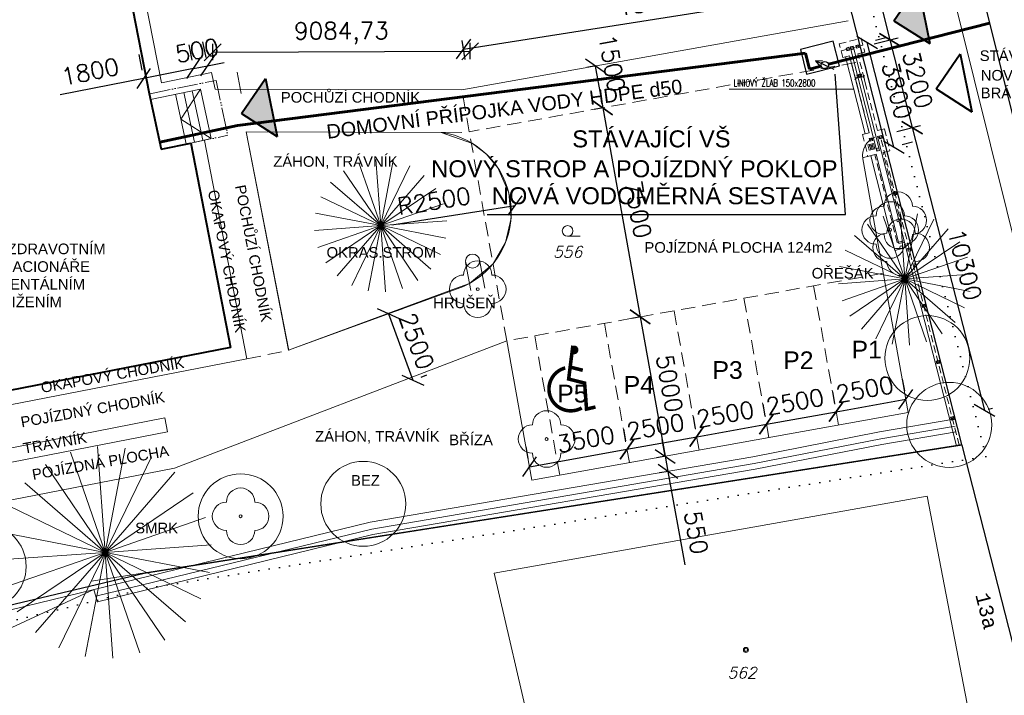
# Model space of a CAD drawing. Header units: inches. Extents: x -99818 to 8314, y 497944 to 809613.
# Tile 3 of 5: x -68456 to -33702, y 770124 to 793987. Entities that reach past the tile are written whole.
import ezdxf
from ezdxf.enums import TextEntityAlignment as Align

# ---------------------------------------------------------------- set-up
doc = ezdxf.new("R2010")
doc.units = ezdxf.units.IN
doc.header["$MEASUREMENT"] = 0
for name, pattern in [('001', [2, 1, 1]), ('ACAD_ISO05W100', [33, 24, -3, 0, -3, 0, -3]), ('DASHDOT', [25.4, 12.7, -6.35, 0, -6.35]), ('DASHED', [0.75, 0.5, -0.25]), ('DGN Style 1', [1.821204, 0, -1.821204]), ('HIDDEN', [0.375, 0.25, -0.125])]:
    doc.linetypes.add(name, pattern=pattern)
doc.layers.get('Defpoints').update_dxf_attribs({"lineweight": 0})
for name, color, linetype, lineweight in [('5', 7, 'Continuous', 0), ('DZ-V', 150, '001', 18), ('G_ZELEN', 7, 'Continuous', 0), ('kooty', 7, 'Continuous', 9), ('Level 22', 7, 'Continuous', 0), ('navrh', 5, 'Continuous', 0), ('obklad', 9, 'Continuous', 0), ('popis', 4, 'Continuous', 9), ('Situace_4717 - 10', 7, 'Continuous', 9), ('Situace_4717 - 2', 7, 'Continuous', 9), ('Situace_4717 - 3', 7, 'Continuous', 9), ('Situace_4717 - 4', 7, 'Continuous', 9), ('Situace_4717 - 5', 7, 'Continuous', 9), ('STROM NÁVRH', 7, 'Continuous', 0), ('tenka', 3, 'Continuous', 9), ('tlusta', 6, 'Continuous', 30)]:
    doc.layers.add(name, color=color, linetype=linetype, lineweight=lineweight)
doc.layers.add('ZT-ARMAT', color=4, linetype='Continuous')
doc.layers.add('ZT-VOD', color=7, linetype='Continuous')
doc.styles.add('GENERATED_STYLE_14', font='cour.ttf')
doc.styles.add('GENERATED_STYLE_8', font='arial.ttf')
doc.styles.add('null', font='cadkon.shx')
doc.styles.add('Popis', font='arial.ttf', dxfattribs={"width": 0.9})
doc.styles.get("Standard").update_dxf_attribs({"font": 'txt.shx'})
doc.styles.add('Style-Arial', font='arial.ttf')
doc.styles.add('Style-italict', font='italict.shx')
doc.styles.add('Style-monotxt', font='monotxt.shx')
doc.linetypes.add('Pit_voda', pattern='A,2,-2,4,-2,4,["m",null,S=1,R=0,X=2,Y=0],-16,4,-2,4,-2,2', length=44)
doc.dimstyles.new('Dimstyle_19', dxfattribs={"dimtxt": 150, "dimasz": 95, "dimexe": 0.18, "dimexo": 0, "dimgap": 0.09, "dimtad": 1, "dimtih": 1, "dimtoh": 1, "dimdec": 0, "dimzin": 0, "dimdsep": 46, "dimtxsty": 'GENERATED_STYLE_14', "dimcen": 0.09, "dimclrd": 7, "dimclre": 7, "dimadec": 0, "dimazin": 0, "dimtfac": 1, "dimtdec": 0, "dimtmove": 2, "dimatfit": 3, "dimfxl": 0, "dimtolj": 1, "dimtzin": 0, "dimarcsym": 0})
doc.dimstyles.new('ISO-25', dxfattribs={"dimtxt": 600, "dimasz": 600, "dimexe": 300, "dimexo": 1200, "dimgap": 300, "dimtad": 1, "dimtxsty": 'Standard', "dimblk": 'OBLIQUE', "dimcen": 2.5, "dimadec": 0, "dimazin": 0, "dimtfac": 1, "dimtmove": 0, "dimatfit": 3, "dimfxl": 0, "dimarcsym": 0})

# ---------------------------------------------------------------- blocks, each defined once
blk = doc.blocks.new('inval')
at = {"layer": 'DZ-V', "ltscale": 0.05}
blk.add_hatch(color=256, dxfattribs=at).paths.add_polyline_path([(-0.959, 0.705), (-0.732, 0.532, 1.525466)])
at = {"layer": 'DZ-V', "ltscale": 0.05, "const_width": 0.125}
for points in [[(1.317, 0.31), (1.22, 0), (0.392, 0.402), (-0.014, -0.014), (-0.959, 0.705)], [(-0.353, 0.243), (-0.032, 0.571)]]:
    blk.add_lwpolyline(points, dxfattribs=at)
blk.add_lwpolyline([(-0.414, 0.078, 0.272333), (-0.209, -0.677, 0.663083), (1.1, -0.127, 0.663083)], format="xyb", dxfattribs=at)
blk = doc.blocks.new('402_96')
at = {"layer": '5', "color": 0, "linetype": 'Continuous'}
for radius in [0.09, 0.0521]:
    blk.add_circle((0, 0), radius, dxfattribs=at)
blk = doc.blocks.new('304_24')
at = {"layer": '5', "color": 0, "linetype": 'Continuous'}
blk.add_line((0, 0), (0.875, 0), dxfattribs=at)
blk.add_circle((0, 0.375), 0.375, dxfattribs=at)
blk = doc.blocks.new('*U1')
at = {"layer": 'STROM NÁVRH', "color": 62, "lineweight": 13}
for q in [(-982, 2835), (-215, 2992), (567, 2946), (1310, 2699), (-1682, 2484), (1964, 2268), (-2268, 1964), (2484, 1682), (-2699, 1310), (2835, 982), (-2946, 567), (-2992, -215), (-2835, -982), (-2484, -1682), (-1964, -2268), (-1310, -2699), (-567, -2946), (2992, 215), (215, -2992), (982, -2835), (1682, -2484), (2268, -1964), (2699, -1310), (2946, -567), (215, -2992)]:
    blk.add_line((0, 0), q, dxfattribs=at)
blk = doc.blocks.new('_Oblique')
at = {"layer": 'obklad', "color": 0, "lineweight": -2}
blk.add_line((-0.5, -0.5), (0.5, 0.5), dxfattribs=at)
blk = doc.blocks.new('*D15')
at = {"layer": 'Defpoints', "color": 0, "lineweight": 0}
for p in [(-39452, 792840), (-36949, 790176), (-38662, 789739)]:
    blk.add_point(p, dxfattribs=at)
at = {"layer": 'kooty', "color": 0, "lineweight": -2}
for p, q in [((-38290, 793136), (-37449, 793351)), ((-37740, 793277), (-36949, 790176)), ((-37499, 790036), (-36659, 790250))]:
    blk.add_line(p, q, dxfattribs=at)
at = {"layer": 'kooty', "color": 0, "lineweight": -2, "xscale": 600, "yscale": 600, "zscale": 600}
for p, rotation in [((-37740, 793277), 104.3061253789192), ((-36949, 790176), 284.3061253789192)]:
    blk.add_blockref('_Oblique', p, dxfattribs=dict(at, rotation=rotation))
at = {"layer": 'kooty', "color": 0, "lineweight": 0, "insert": (-36760, 791862), "char_height": 600, "attachment_point": 5, "rotation": 284.3061}
blk.add_mtext('3200', dxfattribs=at)
blk = doc.blocks.new('*D16')
at = {"layer": 'Defpoints', "color": 0, "lineweight": 0}
for p in [(-41124, 802228), (-37740, 793277), (-38774, 793013)]:
    blk.add_point(p, dxfattribs=at)
at = {"layer": 'kooty', "color": 0, "lineweight": -2}
for p, q in [((-40090, 802492), (-37740, 793277)), ((-39961, 802524), (-39799, 802566)), ((-37611, 793309), (-37449, 793351))]:
    blk.add_line(p, q, dxfattribs=at)
at = {"layer": 'kooty', "color": 0, "lineweight": -2, "xscale": 600, "yscale": 600, "zscale": 600}
for p, rotation in [((-40090, 802492), 104.3061253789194), ((-37740, 793277), 284.3061253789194)]:
    blk.add_blockref('_Oblique', p, dxfattribs=dict(at, rotation=rotation))
at = {"layer": 'kooty', "color": 0, "lineweight": 0, "insert": (-38334, 798032), "char_height": 600, "attachment_point": 5, "rotation": 284.3061}
blk.add_mtext('9510', dxfattribs=at)
blk = doc.blocks.new('*D17')
at = {"layer": 'Defpoints', "color": 0, "lineweight": 0}
for p in [(-37983, 789912), (-35438, 779931), (-34404, 780195)]:
    blk.add_point(p, dxfattribs=at)
at = {"layer": 'kooty', "color": 0, "lineweight": -2}
for p, q in [((-36949, 790176), (-34404, 780195)), ((-36820, 790209), (-36659, 790250)), ((-34275, 780228), (-34113, 780269))]:
    blk.add_line(p, q, dxfattribs=at)
at = {"layer": 'kooty', "color": 0, "lineweight": -2, "xscale": 600, "yscale": 600, "zscale": 600}
for p, rotation in [((-36949, 790176), 104.3061253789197), ((-34404, 780195), 284.3061253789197)]:
    blk.add_blockref('_Oblique', p, dxfattribs=dict(at, rotation=rotation))
at = {"layer": 'kooty', "color": 0, "lineweight": 0, "insert": (-35095, 785334), "char_height": 600, "attachment_point": 5, "rotation": 284.3061}
blk.add_mtext('10300', dxfattribs=at)
blk = doc.blocks.new('*D20')
at = {"layer": 'Defpoints', "color": 0, "lineweight": 0}
for p in [(-45356, 783705), (-45672, 778569), (-44474, 778784)]:
    blk.add_point(p, dxfattribs=at)
at = {"layer": 'kooty', "color": 0, "lineweight": -2}
for p, q in [((-46537, 783494), (-46849, 783438)), ((-46554, 783491), (-45672, 778569)), ((-45655, 778572), (-45967, 778516))]:
    blk.add_line(p, q, dxfattribs=at)
at = {"layer": 'kooty', "color": 0, "lineweight": -2, "xscale": 600, "yscale": 600, "zscale": 600}
for p, rotation in [((-46554, 783491), 100.1658679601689), ((-45672, 778569), 280.1658679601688)]:
    blk.add_blockref('_Oblique', p, dxfattribs=dict(at, rotation=rotation))
at = {"layer": 'kooty', "color": 0, "lineweight": 0, "insert": (-45522, 781136), "char_height": 600, "attachment_point": 5, "rotation": 280.1659}
blk.add_mtext('5000', dxfattribs=at)
blk = doc.blocks.new('3.13')
at = {"layer": 'Level 22', "color": 3, "linetype": 'Continuous', "lineweight": 0}
blk.add_circle((0, 0), 0.05, dxfattribs=at)
at = {"layer": 'Level 22', "color": 3, "linetype": 'Continuous', "lineweight": 0, "extrusion": (0, 0, -1)}
for centre, start, end in [((0, 0.5), 0, 180), ((0.5, 0), 270, 90), ((-0.5, 0), 90, 270), ((0, -0.5), 180, 0)]:
    blk.add_arc(centre, 0.5, start, end, dxfattribs=at)
blk = doc.blocks.new('*D22')
at = {"layer": 'Defpoints', "color": 0, "lineweight": 0}
for p in [(-56078, 783366), (-55221, 781018), (-54580, 781252)]:
    blk.add_point(p, dxfattribs=at)
at = {"layer": 'kooty', "color": 0, "lineweight": -2}
for p, q in [((-54951, 783778), (-55156, 783703)), ((-55438, 783600), (-54580, 781252)), ((-54094, 781429), (-54299, 781355))]:
    blk.add_line(p, q, dxfattribs=at)
at = {"layer": 'kooty', "color": 0, "lineweight": -2, "xscale": 600, "yscale": 600, "zscale": 600}
for p, rotation in [((-55438, 783600), 110.0533241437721), ((-54580, 781252), 290.0533241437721)]:
    blk.add_blockref('_Oblique', p, dxfattribs=dict(at, rotation=rotation))
at = {"layer": 'kooty', "color": 0, "lineweight": 0, "insert": (-54445, 782632), "char_height": 600, "attachment_point": 5, "rotation": 290.0533}
blk.add_mtext('2500', dxfattribs=at)
blk = doc.blocks.new('*D24')
at = {"layer": 'Defpoints', "color": 0, "lineweight": 0}
for p in [(-39211, 795086), (-38966, 793529), (-52550, 791394)]:
    blk.add_point(p, dxfattribs=at)
at = {"layer": 'kooty', "color": 0, "lineweight": -2}
for p, q in [((-39153, 794714), (-39258, 795382)), ((-52794, 792951), (-39211, 795086)), ((-52736, 792579), (-52841, 793247))]:
    blk.add_line(p, q, dxfattribs=at)
at = {"layer": 'kooty', "color": 0, "lineweight": -2, "xscale": 600, "yscale": 600, "zscale": 600}
for p, rotation in [((-39211, 795086), 8.932405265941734), ((-52794, 792951), 188.9324052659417)]:
    blk.add_blockref('_Oblique', p, dxfattribs=dict(at, rotation=rotation))
at = {"layer": 'kooty', "color": 0, "lineweight": 0, "insert": (-46096, 794611), "char_height": 600, "attachment_point": 5, "rotation": 8.9324}
blk.add_mtext('13750', dxfattribs=at)
blk = doc.blocks.new('*D25')
at = {"layer": 'Defpoints', "color": 0, "lineweight": 0}
for p in [(-52555, 792873), (-61634, 791359), (-52550, 791394)]:
    blk.add_point(p, dxfattribs=at)
at = {"layer": 'kooty', "color": 0, "lineweight": -2}
for p, q in [((-61639, 792559), (-61641, 793138)), ((-52554, 792594), (-52557, 793173)), ((-61640, 792838), (-52555, 792873))]:
    blk.add_line(p, q, dxfattribs=at)
at = {"layer": 'kooty', "color": 0, "lineweight": -2, "xscale": 600, "yscale": 600, "zscale": 600}
for p, rotation in [((-61640, 792838), 180.221605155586), ((-52555, 792873), 0.2216051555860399)]:
    blk.add_blockref('_Oblique', p, dxfattribs=dict(at, rotation=rotation))
at = {"layer": 'kooty', "color": 0, "lineweight": 0, "insert": (-57100, 793506), "char_height": 600, "attachment_point": 5, "rotation": 0.2216}
blk.add_mtext('9084,73', dxfattribs=at)
blk = doc.blocks.new('*D26')
at = {"layer": 'Defpoints', "color": 0, "lineweight": 0}
for p in [(-37177, 780582), (-37092, 780108), (-39552, 779666)]:
    blk.add_point(p, dxfattribs=at)
at = {"layer": 'kooty', "color": 0, "lineweight": -2}
for p, q in [((-37303, 781289), (-37229, 780877)), ((-39764, 780848), (-39690, 780436)), ((-39637, 780140), (-37177, 780582))]:
    blk.add_line(p, q, dxfattribs=at)
at = {"layer": 'kooty', "color": 0, "lineweight": -2, "xscale": 600, "yscale": 600, "zscale": 600}
for p, rotation in [((-37177, 780582), 10.16586796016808), ((-39637, 780140), 190.165867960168)]:
    blk.add_blockref('_Oblique', p, dxfattribs=dict(at, rotation=rotation))
at = {"layer": 'kooty', "color": 0, "lineweight": 0, "insert": (-38631, 780930), "char_height": 600, "attachment_point": 5, "rotation": 10.1659}
blk.add_mtext('2500', dxfattribs=at)
blk = doc.blocks.new('*D27')
at = {"layer": 'Defpoints', "color": 0, "lineweight": 0}
for p in [(-61832, 792360), (-62256, 791926), (-61766, 792023)]:
    blk.add_point(p, dxfattribs=at)
at = {"layer": 'kooty', "color": 0, "lineweight": -2}
for p, q in [((-62489, 793103), (-62381, 792557)), ((-61999, 793200), (-61891, 792654)), ((-61832, 792360), (-61244, 792476)), ((-62323, 792263), (-62912, 792147)), ((-62323, 792263), (-61832, 792360))]:
    blk.add_line(p, q, dxfattribs=at)
at = {"layer": 'kooty', "color": 0, "lineweight": -2, "xscale": 600, "yscale": 600, "zscale": 600}
for p, rotation in [((-62323, 792263), 11.19007723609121), ((-61832, 792360), 191.1900772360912)]:
    blk.add_blockref('_Oblique', p, dxfattribs=dict(at, rotation=rotation))
at = {"layer": 'kooty', "color": 0, "lineweight": 0, "insert": (-62194, 792900), "char_height": 600, "attachment_point": 5, "rotation": 11.1901}
blk.add_mtext('500', dxfattribs=at)
blk = doc.blocks.new('*D28')
at = {"layer": 'Defpoints', "color": 0, "lineweight": 0}
for p in [(-64089, 791914), (-62256, 791926), (-64022, 791577)]:
    blk.add_point(p, dxfattribs=at)
at = {"layer": 'kooty', "color": 0, "lineweight": -2}
for p, q in [((-62489, 793103), (-62381, 792557)), ((-64255, 792754), (-64147, 792208)), ((-62323, 792263), (-64089, 791914)), ((-64089, 791914), (-67032, 791331))]:
    blk.add_line(p, q, dxfattribs=at)
at = {"layer": 'kooty', "color": 0, "lineweight": -2, "xscale": 600, "yscale": 600, "zscale": 600}
for p, rotation in [((-62323, 792263), 11.19007723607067), ((-64089, 791914), 191.1900772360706)]:
    blk.add_blockref('_Oblique', p, dxfattribs=dict(at, rotation=rotation))
at = {"layer": 'kooty', "color": 0, "lineweight": 0, "insert": (-65971, 792153), "char_height": 600, "attachment_point": 5, "rotation": 11.1901}
blk.add_mtext('1800', dxfattribs=at)
blk = doc.blocks.new('*D29')
at = {"layer": 'Defpoints', "color": 0, "lineweight": 0}
for p in [(-50970, 787426), (-53439, 787038)]:
    blk.add_point(p, dxfattribs=at)
at = {"layer": 'kooty', "color": 0, "lineweight": -2}
blk.add_line((-55316, 786743), (-50970, 787426), dxfattribs=at)
at = {"layer": 'kooty', "color": 0, "lineweight": -2, "xscale": 600, "yscale": 600, "zscale": 600, "rotation": 8.93240526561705}
blk.add_blockref('_Oblique', (-50970, 787426), dxfattribs=at)
at = {"layer": 'kooty', "color": 0, "lineweight": 0, "insert": (-53829, 787584), "char_height": 600, "attachment_point": 5, "rotation": 8.9324}
blk.add_mtext('R2500', dxfattribs=at)
blk = doc.blocks.new('*D30')
at = {"layer": 'Defpoints', "color": 0, "lineweight": 0}
for p in [(-39637, 780140), (-39552, 779666), (-42013, 779225)]:
    blk.add_point(p, dxfattribs=at)
at = {"layer": 'kooty', "color": 0, "lineweight": -2}
for p, q in [((-39764, 780848), (-39690, 780436)), ((-42225, 780406), (-42151, 779994)), ((-42098, 779699), (-39637, 780140))]:
    blk.add_line(p, q, dxfattribs=at)
at = {"layer": 'kooty', "color": 0, "lineweight": -2, "xscale": 600, "yscale": 600, "zscale": 600}
for p, rotation in [((-39637, 780140), 10.16586796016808), ((-42098, 779699), 190.165867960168)]:
    blk.add_blockref('_Oblique', p, dxfattribs=dict(at, rotation=rotation))
at = {"layer": 'kooty', "color": 0, "lineweight": 0, "insert": (-41092, 780489), "char_height": 600, "attachment_point": 5, "rotation": 10.1659}
blk.add_mtext('2500', dxfattribs=at)
blk = doc.blocks.new('*D31')
at = {"layer": 'Defpoints', "color": 0, "lineweight": 0}
for p in [(-42098, 779699), (-42013, 779225), (-44474, 778784)]:
    blk.add_point(p, dxfattribs=at)
at = {"layer": 'kooty', "color": 0, "lineweight": -2}
for p, q in [((-42225, 780406), (-42151, 779994)), ((-44686, 779965), (-44612, 779553)), ((-44559, 779258), (-42098, 779699))]:
    blk.add_line(p, q, dxfattribs=at)
at = {"layer": 'kooty', "color": 0, "lineweight": -2, "xscale": 600, "yscale": 600, "zscale": 600}
for p, rotation in [((-42098, 779699), 10.16586796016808), ((-44559, 779258), 190.165867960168)]:
    blk.add_blockref('_Oblique', p, dxfattribs=dict(at, rotation=rotation))
at = {"layer": 'kooty', "color": 0, "lineweight": 0, "insert": (-43553, 780048), "char_height": 600, "attachment_point": 5, "rotation": 10.1659}
blk.add_mtext('2500', dxfattribs=at)
blk = doc.blocks.new('*D32')
at = {"layer": 'Defpoints', "color": 0, "lineweight": 0}
for p in [(-44559, 779258), (-44474, 778784), (-46935, 778343)]:
    blk.add_point(p, dxfattribs=at)
at = {"layer": 'kooty', "color": 0, "lineweight": -2}
for p, q in [((-44686, 779965), (-44612, 779553)), ((-47146, 779524), (-47072, 779112)), ((-47020, 778817), (-44559, 779258))]:
    blk.add_line(p, q, dxfattribs=at)
at = {"layer": 'kooty', "color": 0, "lineweight": -2, "xscale": 600, "yscale": 600, "zscale": 600}
for p, rotation in [((-44559, 779258), 10.16586796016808), ((-47020, 778817), 190.165867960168)]:
    blk.add_blockref('_Oblique', p, dxfattribs=dict(at, rotation=rotation))
at = {"layer": 'kooty', "color": 0, "lineweight": 0, "insert": (-46013, 779607), "char_height": 600, "attachment_point": 5, "rotation": 10.1659}
blk.add_mtext('2500', dxfattribs=at)
blk = doc.blocks.new('*D33')
at = {"layer": 'Defpoints', "color": 0, "lineweight": 0}
for p in [(-47020, 778817), (-46935, 778343), (-50380, 777725)]:
    blk.add_point(p, dxfattribs=at)
at = {"layer": 'kooty', "color": 0, "lineweight": -2}
for p, q in [((-47146, 779524), (-47072, 779112)), ((-50591, 778906), (-50518, 778494)), ((-50465, 778199), (-47020, 778817))]:
    blk.add_line(p, q, dxfattribs=at)
at = {"layer": 'kooty', "color": 0, "lineweight": -2, "xscale": 600, "yscale": 600, "zscale": 600}
for p, rotation in [((-47020, 778817), 10.16586796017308), ((-50465, 778199), 190.1658679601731)]:
    blk.add_blockref('_Oblique', p, dxfattribs=dict(at, rotation=rotation))
at = {"layer": 'kooty', "color": 0, "lineweight": 0, "insert": (-48474, 779165), "char_height": 600, "attachment_point": 5, "rotation": 10.1659}
blk.add_mtext('3500', dxfattribs=at)
blk = doc.blocks.new('*D34')
at = {"layer": 'Defpoints', "color": 0, "lineweight": 0}
for p in [(-44474, 778784), (-44377, 778245), (-45575, 778030)]:
    blk.add_point(p, dxfattribs=at)
at = {"layer": 'kooty', "color": 0, "lineweight": -2}
for p, q in [((-45672, 778569), (-45777, 779160)), ((-45655, 778572), (-45967, 778516)), ((-45672, 778569), (-45575, 778030)), ((-45558, 778033), (-45870, 777977)), ((-45575, 778030), (-44984, 774733))]:
    blk.add_line(p, q, dxfattribs=at)
at = {"layer": 'kooty', "color": 0, "lineweight": -2, "xscale": 600, "yscale": 600, "zscale": 600}
for p, rotation in [((-45672, 778569), 280.1658679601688), ((-45575, 778030), 100.1658679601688)]:
    blk.add_blockref('_Oblique', p, dxfattribs=dict(at, rotation=rotation))
at = {"layer": 'kooty', "color": 0, "lineweight": 0, "insert": (-44578, 775872), "char_height": 600, "attachment_point": 5, "rotation": 280.1659}
blk.add_mtext('550', dxfattribs=at)
blk = doc.blocks.new('*D35')
at = {"layer": 'Defpoints', "color": 0, "lineweight": 0}
for p in [(-46680, 791088), (-46554, 783491), (-45356, 783705)]:
    blk.add_point(p, dxfattribs=at)
at = {"layer": 'kooty', "color": 0, "lineweight": -2}
for p, q in [((-47861, 790876), (-48173, 790820)), ((-47878, 790873), (-46554, 783491)), ((-46537, 783494), (-46849, 783438))]:
    blk.add_line(p, q, dxfattribs=at)
at = {"layer": 'kooty', "color": 0, "lineweight": -2, "xscale": 600, "yscale": 600, "zscale": 600}
for p, rotation in [((-47878, 790873), 100.1658679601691), ((-46554, 783491), 280.1658679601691)]:
    blk.add_blockref('_Oblique', p, dxfattribs=dict(at, rotation=rotation))
at = {"layer": 'kooty', "color": 0, "lineweight": 0, "insert": (-46625, 787288), "char_height": 600, "attachment_point": 5, "rotation": 280.1659}
blk.add_mtext('7500', dxfattribs=at)
blk = doc.blocks.new('*D36')
at = {"layer": 'Defpoints', "color": 0, "lineweight": 0}
for p in [(-46945, 792564), (-46680, 791088), (-47878, 790873)]:
    blk.add_point(p, dxfattribs=at)
at = {"layer": 'kooty', "color": 0, "lineweight": -2}
for p, q in [((-48126, 792352), (-48438, 792296)), ((-48142, 792349), (-47878, 790873)), ((-47861, 790876), (-48173, 790820))]:
    blk.add_line(p, q, dxfattribs=at)
at = {"layer": 'kooty', "color": 0, "lineweight": -2, "xscale": 600, "yscale": 600, "zscale": 600}
for p, rotation in [((-48142, 792349), 100.165867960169), ((-47878, 790873), 280.165867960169)]:
    blk.add_blockref('_Oblique', p, dxfattribs=dict(at, rotation=rotation))
at = {"layer": 'kooty', "color": 0, "lineweight": 0, "insert": (-47552, 792455), "char_height": 600, "attachment_point": 5, "rotation": 280.1659}
blk.add_mtext('1500', dxfattribs=at)
blk = doc.blocks.new('*D37')
at = {"layer": 'Defpoints', "color": 0, "lineweight": 0}
for p in [(-38665, 791979), (-38610, 791764), (-38901, 791690)]:
    blk.add_point(p, dxfattribs=at)
at = {"layer": 'tenka', "color": 7}
for p, q in [((-38901, 791690), (-38972, 791967)), ((-38956, 791905), (-38665, 791979)), ((-38610, 791764), (-38681, 792041))]:
    blk.add_line(p, q, dxfattribs=at)
at = {"layer": 'tenka', "color": 7, "xscale": 64, "yscale": 64, "zscale": 64}
for p, rotation in [((-38956, 791905), 194.3061253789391), ((-38665, 791979), 14.3061253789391)]:
    blk.add_blockref('_Oblique', p, dxfattribs=dict(at, rotation=rotation))
at = {"layer": 'tenka', "color": 0, "lineweight": 0, "insert": (-38828, 792011), "char_height": 80, "attachment_point": 5, "rotation": 14.3061}
blk.add_mtext('\\A1;300', dxfattribs=at)
blk = doc.blocks.new('*D41')
at = {"layer": 'Defpoints', "color": 0, "lineweight": 0}
for p in [(-38540, 793176), (-39041, 793048), (-38102, 789366)]:
    blk.add_point(p, dxfattribs=at)
at = {"layer": 'kooty', "color": 0, "lineweight": -2}
for p, q in [((-37601, 789493), (-38540, 793176)), ((-37878, 793344), (-38250, 793250)), ((-36939, 789662), (-37311, 789568))]:
    blk.add_line(p, q, dxfattribs=at)
at = {"layer": 'kooty', "color": 0, "lineweight": -2, "xscale": 600, "yscale": 600, "zscale": 600}
for p, rotation in [((-38540, 793176), 104.3061253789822), ((-37601, 789493), 284.3061253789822)]:
    blk.add_blockref('_Oblique', p, dxfattribs=dict(at, rotation=rotation))
at = {"layer": 'kooty', "color": 0, "lineweight": 0, "insert": (-37490, 791483), "char_height": 600, "attachment_point": 5, "rotation": 284.3061}
blk.add_mtext('3800', dxfattribs=at)
blk = doc.blocks.new('VODOMER')
at = {"layer": 'ZT-ARMAT', "color": 4}
for p, q in [((195, -309), (-195, 309)), ((-192, 309), (19, 186)), ((-192, 309), (-171, 66))]:
    blk.add_line(p, q, dxfattribs=at)
blk.add_circle((0, 0), 132, dxfattribs=at)

msp = doc.modelspace()

# ---------------------------------------------------------------- linework, layer by layer
at = {"layer": 'navrh', "color": 1}
for p, q in [((-64714.249, 798182.425), (-63446.437, 791761.448)), ((-39213.039, 793950.59), (-52850.595, 791505.193)), ((-60780.508, 792127.638), (-60642.151, 791378.542)), ((-52850.595, 791505.193), (-61560.017, 791527.852)), ((-60461.306, 790024.988), (-58960.252, 782297.218)), ((-52854.497, 790005.198), (-60461.306, 790024.988)), ((-61929.642, 789717.639), (-60432.731, 782011.202)), ((-37091.554, 780107.708), (-38699.817, 789076.709)), ((-58967.509, 782311.622), (-52792.449, 784565.671)), ((-62987.507, 778152.349), (-51262.109, 782646.484)), ((-50379.617, 777724.98), (-51262.109, 782646.484)), ((-60432.731, 782011.202), (-71875.41, 779785.212)), ((-63331.224, 779919.227), (-77913.406, 777082.498)), ((-63235.747, 779428.428), (-63331.224, 779919.227)), ((-37091.554, 780107.708), (-50379.617, 777724.98)), ((-63235.747, 779428.428), (-77817.929, 776591.698)), ((-65923.633, 774158.285), (-35197.436, 778987.685)), ((-62987.507, 778152.349), (-83652.761, 774132.256)), ((-73665.158, 770235.388), (-65836.297, 773862.818)), ((-65836.297, 773862.818), (-65703.685, 773414.176))]:
    msp.add_line(p, q, dxfattribs=at)
at = {"layer": 'navrh', "color": 1, "linetype": 'ACAD_ISO05W100', "ltscale": 30}
for p, q in [((-63854.451, 791372.92), (-61525.537, 791843.61)), ((-61525.537, 791843.61), (-61109.044, 789903.886)), ((-62420.468, 789622.3), (-61109.044, 789903.886))]:
    msp.add_line(p, q, dxfattribs=at)
at = {"layer": 'navrh', "color": 1}
msp.add_arc((-53962.326, 787174.487), 2859.114, 294.1530085, 82.188356, dxfattribs=at)
at = {"layer": 'popis', "color": 7, "lineweight": 0}
msp.add_line((-39025.511, 791532.744), (-43409.526, 791532.744), dxfattribs=at)
at = {"layer": 'Situace_4717 - 2', "linetype": 'Continuous', "flags": 128}
for points in [[(-51707.693, 774439.736), (-36418.852, 777163.443), (-34778.984, 768600.808)], [(-50360.314, 768600.808), (-51707.693, 774439.736)]]:
    msp.add_lwpolyline(points, dxfattribs=at)
at = {"layer": 'Situace_4717 - 3', "linetype": 'Continuous', "flags": 128}
msp.add_lwpolyline([(-28971.622, 768600.808), (-38824.724, 808227.461)], dxfattribs=at)
at = {"layer": 'tenka', "color": 1, "lineweight": 0}
for p, q in [((-38689.458, 793086.005), (-39464.649, 792888.323)), ((-63446.437, 791761.448), (-61686.547, 792117.135)), ((-61686.547, 792117.135), (-61560.017, 791527.852)), ((-63836.155, 791172.574), (-62071.699, 791529.183)), ((-62659.851, 791410.313), (-62284.989, 789664.476)), ((-62365.775, 791469.748), (-61991.674, 789727.456)), ((-62071.699, 791529.183), (-61698.359, 789790.436)), ((-62953.927, 791350.878), (-62578.303, 789601.497)), ((-62420.468, 789622.3), (-61698.359, 789790.436)), ((-38177.071, 789862.659), (-37983.273, 789912.079)), ((-35391.234, 778938.264), (-38177.071, 789862.659)), ((-38164.716, 789814.209), (-37970.918, 789863.63)), ((-38222.607, 789231.845), (-38703.948, 789109.097)), ((-37563.901, 785839.411), (-38416.405, 789182.424)), ((-37419.524, 786082.629), (-38222.607, 789231.845)), ((-37609.706, 787840.136), (-37512.807, 787864.846)), ((-37480.329, 786118.724), (-37238.081, 786180.499)), ((-37563.901, 785839.411), (-37176.306, 785938.252)), ((-37419.524, 786082.629), (-37225.726, 786132.05)), ((-37103.146, 785853.708), (-37006.247, 785878.418)), ((-36596.586, 783867.28), (-36499.687, 783891.99)), ((-36090.025, 781880.852), (-35993.126, 781905.562)), ((-35583.465, 779894.424), (-35438.116, 779931.489))]:
    msp.add_line(p, q, dxfattribs=at)
at = {"layer": 'tenka', "color": 1, "linetype": 'DASHED', "lineweight": 0, "ltscale": 500}
for p, q in [((-38178.042, 790068.812), (-38869.93, 792781.982)), ((-38468.739, 789994.681), (-39160.626, 792707.851)), ((-35294.335, 778962.975), (-38055.462, 789790.47)), ((-37313.183, 786677.349), (-37980.36, 789293.62)), ((-37480.329, 786118.724), (-38271.057, 789219.489))]:
    msp.add_line(p, q, dxfattribs=at)
at = {"layer": 'tenka', "color": 1, "linetype": 'DASHED', "lineweight": 0, "ltscale": 1000}
for p, q in [((-38948.291, 792474.139), (-52585.847, 790028.741)), ((-51262.109, 782646.484), (-52850.595, 791505.193)), ((-37974.046, 785029.213), (-51262.109, 782646.484)), ((-39552.307, 779666.462), (-40434.799, 784587.967)), ((-42013.059, 779225.216), (-42895.551, 784146.721)), ((-44473.811, 778783.97), (-45356.303, 783705.475)), ((-46934.564, 778342.724), (-47817.056, 783264.229)), ((-49395.316, 777901.478), (-50277.808, 782822.983))]:
    msp.add_line(p, q, dxfattribs=at)
at = {"layer": 'tenka', "color": 3, "lineweight": 0}
for p, q in [((-38614.087, 789957.615), (-39305.975, 792670.786)), ((-38468.739, 789994.681), (-39160.626, 792707.851))]:
    msp.add_line(p, q, dxfattribs=at)
at = {"layer": 'tenka'}
for p, q in [((-52041.413, 784508.721), (-52225.613, 785506.306)), ((-52532.997, 784417.927), (-52717.297, 785415.493))]:
    msp.add_line(p, q, dxfattribs=at)
at = {"layer": 'tenka', "color": 1, "linetype": 'HIDDEN', "lineweight": 0, "ltscale": 2000}
msp.add_line((-60436.311, 782005.347), (-58970.553, 782311.622), dxfattribs=at)
at = {"layer": 'tenka', "color": 1, "linetype": 'DASHED', "lineweight": 0, "ltscale": 500}
for points in [[(-39160.626, 792707.851), (-39402.874, 792646.075), (-39526.425, 793130.57), (-38751.233, 793328.252), (-38627.682, 792843.757), (-38869.93, 792781.982), (-38869.93, 792781.982)], [(-38468.739, 789994.681), (-38710.986, 789932.905), (-38513.304, 789157.714), (-38271.057, 789219.489)], [(-38178.042, 790068.812), (-37935.795, 790130.587), (-37738.113, 789355.396), (-37980.36, 789293.62)]]:
    msp.add_lwpolyline(points, dxfattribs=at)
at = {"layer": 'tenka', "color": 1, "lineweight": 0}
for points in [[(-38919.35, 792975.78), (-38944.06, 793072.679), (-38847.161, 793097.389), (-38822.451, 793000.49), (-38919.35, 792975.78)], [(-39161.597, 792914.004), (-39186.308, 793010.903), (-39283.207, 792986.193), (-39258.496, 792889.294), (-39161.597, 792914.004)], [(-39113.148, 792926.359), (-39137.858, 793023.258), (-39040.959, 793047.968), (-39016.249, 792951.069), (-39113.148, 792926.359)], [(-38198.868, 789341.099), (-38101.969, 789365.809), (-39040.959, 793047.968), (-39137.858, 793023.258), (-38198.868, 789341.099)], [(-60461.306, 790024.988), (-53573.724, 790007.069), (-52474.841, 789616.191), (-51980.831, 789235.605), (-51980.831, 789235.605), (-51580.949, 788756.756), (-51190.303, 787874.786), (-51109.882, 786979.307), (-51305.722, 786117.612), (-51749.412, 785364.088), (-52579.9, 784671.802), (-53204.294, 784443.883), (-58963.345, 782313.142), (-60461.306, 790024.988)], [(-38322.6, 789619.147), (-38273.179, 789425.349), (-38466.397, 789376.884), (-38514.095, 789570.313), (-38322.6, 789619.147)], [(-38346.159, 789716.339), (-38370.869, 789813.238), (-38467.768, 789788.528), (-38443.058, 789691.629), (-38346.159, 789716.339)], [(-38103.911, 789778.115), (-38128.622, 789875.014), (-38031.723, 789899.724), (-38007.013, 789802.825), (-38103.911, 789778.115)], [(-38418.347, 789594.73), (-38368.927, 789400.932), (-38466.21, 789376.124), (-38514.095, 789570.313), (-38418.347, 789594.73)], [(-38369.898, 789607.085), (-38345.188, 789510.186), (-38442.087, 789485.476), (-38466.797, 789582.375), (-38369.898, 789607.085)], [(-38357.543, 789558.636), (-38332.833, 789461.737), (-38429.732, 789437.026), (-38454.442, 789533.925), (-38357.543, 789558.636)], [(-38345.188, 789510.186), (-38320.477, 789413.287), (-38417.376, 789388.577), (-38442.087, 789485.476), (-38345.188, 789510.186)], [(-38198.868, 789341.099), (-38223.579, 789437.998), (-38126.68, 789462.708), (-38101.969, 789365.809), (-38198.868, 789341.099)], [(-37597.351, 787791.687), (-37622.061, 787888.586), (-37525.162, 787913.296), (-37500.452, 787816.397), (-37597.351, 787791.687)], [(-37090.791, 785805.259), (-37115.501, 785902.158), (-37018.602, 785926.868), (-36993.892, 785829.969), (-37090.791, 785805.259)], [(-36584.23, 783818.831), (-36608.941, 783915.729), (-36512.042, 783940.44), (-36487.331, 783843.541), (-36584.23, 783818.831)], [(-36077.67, 781832.402), (-36102.38, 781929.301), (-36005.481, 781954.012), (-35980.771, 781857.113), (-36077.67, 781832.402)], [(-35571.11, 779845.974), (-35595.82, 779942.873), (-35498.921, 779967.583), (-35474.211, 779870.685), (-35571.11, 779845.974)], [(-35477.961, 779878.703), (-38106.207, 779428.402), (-42581.383, 778552.651), (-56080.47, 776241.504), (-76595.503, 771239.486)], [(-35435.743, 779632.293), (-38061.086, 779182.49), (-42536.277, 778306.736), (-56029.704, 775996.558), (-65765.349, 773622.793)], [(-35401.969, 779435.165), (-38024.989, 778985.76), (-42500.192, 778110.004), (-55989.092, 775800.601), (-65708.591, 773430.773)]]:
    msp.add_lwpolyline(points, dxfattribs=at)
for points in [[(-39171.326, 792919.779), (-39192.083, 793001.174), (-39273.478, 792980.418), (-39252.721, 792899.022)], [(-39107.373, 792936.088), (-39128.129, 793017.483), (-39046.734, 793038.24), (-39025.978, 792956.844)], [(-38913.575, 792985.508), (-38934.332, 793066.903), (-38852.936, 793087.66), (-38832.18, 793006.265)], [(-38355.888, 789722.114), (-38376.644, 789803.509), (-38458.039, 789782.753), (-38437.283, 789701.358)], [(-38098.136, 789787.844), (-38118.893, 789869.239), (-38037.498, 789889.995), (-38016.741, 789808.6)], [(-38193.093, 789350.827), (-38213.85, 789432.222), (-38132.455, 789452.979), (-38111.698, 789371.584)], [(-37591.576, 787801.415), (-37612.333, 787882.811), (-37530.938, 787903.567), (-37510.181, 787822.172)], [(-37085.016, 785814.987), (-37105.772, 785896.382), (-37024.377, 785917.139), (-37003.621, 785835.744)], [(-36578.455, 783828.559), (-36599.212, 783909.954), (-36517.817, 783930.711), (-36497.06, 783849.316)], [(-36071.895, 781842.131), (-36092.652, 781923.526), (-36011.256, 781944.283), (-35990.5, 781862.888)], [(-35565.335, 779855.703), (-35586.091, 779937.098), (-35504.696, 779957.855), (-35483.94, 779876.46)]]:
    msp.add_lwpolyline(points, close=True, dxfattribs=at)
at = {"layer": 'tenka', "color": 1, "lineweight": 0, "flags": 128}
msp.add_lwpolyline([(-62071.699, 791529.183), (-62766.115, 790476.188), (-61698.359, 789790.436)], dxfattribs=at)
at = {"layer": 'tenka'}
for centre, radius in [((-52471.458, 785460.912), 250), ((-36418.343, 782037.393), 1500), ((-35644.503, 779676.359), 1500), ((-56328.112, 776887.237), 1500), ((-60658.023, 776447.842), 1500), ((-69726.323, 774676.328), 1500)]:
    msp.add_circle(centre, radius, dxfattribs=at)
at = {"layer": 'tenka', "color": 1, "lineweight": 0}
msp.add_arc((-37996.336, 789182.905), 711.451, 112.9691749, 188.5844522, dxfattribs=at)
at = {"layer": 'tlusta'}
for p, q in [((-35197.436, 778987.685), (-41135.052, 802271.481)), ((-32545.302, 768600.808), (-35190.683, 778961.202))]:
    msp.add_line(p, q, dxfattribs=at)
at = {"layer": 'tlusta', "color": 0, "lineweight": 40}
for p, q in [((-65204.779, 798085.571), (-63881.709, 791384.736)), ((-63881.709, 791384.736), (-63458.248, 789412.557)), ((-63458.248, 789412.557), (-62420.468, 789622.3)), ((-62420.468, 789622.3), (-61018.869, 782406.551)), ((-61018.869, 782406.551), (-78295.315, 779045.696))]:
    msp.add_line(p, q, dxfattribs=at)
at = {"layer": 'tlusta', "color": 0, "linetype": 'Continuous', "lineweight": 40}
for p, q in [((-37597.034, 793949.648), (-36746.264, 795190.531)), ((-36746.264, 795190.531), (-36328.931, 793140.009)), ((-37597.034, 793949.648), (-36328.931, 793140.009)), ((-36112.045, 791541.452), (-35261.275, 792782.334)), ((-35261.275, 792782.334), (-34843.942, 790731.813)), ((-60630.982, 790670.042), (-59780.212, 791910.925)), ((-59780.212, 791910.925), (-59362.879, 789860.403)), ((-36112.045, 791541.452), (-34843.942, 790731.813)), ((-60630.982, 790670.042), (-59362.879, 789860.403))]:
    msp.add_line(p, q, dxfattribs=at)
at = {"layer": 'tlusta', "color": 0, "linetype": 'DGN Style 1', "lineweight": 30, "ltscale": 200}
msp.add_lwpolyline([(-65417.278, 798725.456), (-81289.239, 795906.799), (-82915.882, 795573.077), (-84188.732, 795353.645), (-86087.704, 794888.701), (-92449.192, 793630.032), (-93730.511, 793247.597), (-90565.589, 775925.925), (-89029.356, 767817.671), (-76332.962, 770920.487), (-63969.387, 773908.692), (-34350.7, 778564.019), (-40608.418, 803114.172), (-48681.645, 801205.179)], close=True, dxfattribs=at)
at = {"layer": 'tlusta', "flags": 128}
msp.add_lwpolyline([(-35190.683, 778961.202), (-64067.595, 774428.372), (-71987.869, 772548.551)], dxfattribs=at)
at = {"layer": 'tlusta', "color": 0, "linetype": 'Continuous', "lineweight": 40}
for points in [[(-37597.034, 793949.648), (-36746.264, 795190.531), (-36328.931, 793140.009)], [(-60630.982, 790670.042), (-59780.212, 791910.925), (-59362.879, 789860.403)]]:
    msp.add_solid(points, dxfattribs=at)
at = {"layer": 'ZT-VOD', "color": 7, "linetype": 'Pit_voda', "ltscale": 100}
msp.add_line((-37794.275, 808227.461), (-27941.172, 768600.808), dxfattribs=at)
at = {"layer": 'ZT-VOD', "color": 5, "linetype": 'Pit_voda', "lineweight": 60, "ltscale": 70}
for p, q in [((-34222.889, 793864.264), (-39909.085, 792414.879)), ((-40722.978, 792798.554), (-60773.127, 790244.798)), ((-40581.493, 792243.486), (-40722.978, 792798.554)), ((-40164.886, 792349.677), (-40581.493, 792243.486)), ((-60773.127, 790244.798), (-63510.731, 789656.986))]:
    msp.add_line(p, q, dxfattribs=at)
at = {"layer": 'ZT-VOD', "color": 5}
for p, q in [((-39302.429, 787107.236), (-39668.734, 792061.536)), ((-51954.12, 787107.236), (-39302.429, 787107.236))]:
    msp.add_line(p, q, dxfattribs=at)
at = {"layer": 'ZT-VOD', "color": 5, "flags": 128}
msp.add_lwpolyline([(-39515.428, 792360.425), (-39737.726, 793232.539), (-40900.545, 792936.142), (-40678.248, 792064.027)], close=True, dxfattribs=at)

# ---------------------------------------------------------------- block references
at = {"color": 5, "linetype": 'DASHDOT', "rotation": 32.78877339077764}
msp.add_blockref('VODOMER', (-40036.986, 792382.278), dxfattribs=at)
at = {"layer": 'DZ-V', "linetype": 'Continuous', "xscale": 1000.000000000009, "yscale": 1000, "zscale": 1000, "rotation": 300.0885409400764}
msp.add_blockref('inval', (-49059.914, 781290.178), dxfattribs=at)
at = {"layer": 'G_ZELEN', "linetype": 'Continuous', "lineweight": 0, "xscale": 1000, "yscale": 1000, "zscale": 1000}
for p in [(-37446.126, 786900.773), (-37727.859, 786559.3), (-37345.006, 785946.423), (-52288.12, 784468.28), (-49855.781, 779176.412), (-60658.023, 776447.842)]:
    msp.add_blockref('3.13', p, dxfattribs=at)
at = {"layer": 'Situace_4717 - 5', "linetype": 'Continuous'}
for name, p, xscale, yscale, zscale in [('304_24', (-49114.713, 786337.134), 500, 500, 500), ('402_96', (-42820.471, 771729.061), 1000, 1000, 1000)]:
    msp.add_blockref(name, p, dxfattribs=dict(at, xscale=xscale, yscale=yscale, zscale=zscale))
at = {"layer": 'STROM NÁVRH', "color": 62, "lineweight": 13}
for p, xscale, yscale, zscale in [((-55712.575, 786711.888), 0.7812499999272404, 0.7812500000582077, 0.78124999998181), ((-37212.594, 784828.339), 0.7812499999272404, 0.7812500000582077, 0.78124999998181), ((-65438.456, 775172.344), 1.249999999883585, 1.250000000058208, 1.249999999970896)]:
    msp.add_blockref('*U1', p, dxfattribs=dict(at, xscale=xscale, yscale=yscale, zscale=zscale))

# ---------------------------------------------------------------- texts
at = {"layer": 'popis', "color": 7, "lineweight": 0, "style": 'GENERATED_STYLE_8'}
for s, insert, char_height, width, attachment_point in [('STÁVAJÍCÍ SJEZD', (-34569.656, 792902.487), 375, 5270.06934, 1), ('NOVÁ POSUVNÁ BRÁNA SO 02', (-34534.172, 792210.964), 375, 5270.06934, 1), ('POCHŮZÍ CHODNÍK', (-59238.821, 791431.734), 375, 5270.06934, 1), ('ZÁHON, TRÁVNÍK', (-59506.017, 789166.049), 375, 4893.0795, 1), ('DOMOV PRO OSOBY SE ZDRAVOTNÍM POSTIŽENÍM A  DENNÍ STACIONÁŘE \\PPRO SPOLUOBČANY S MENTÁLNÍM \\PA KOMBINOVANÝM POSTIŽENÍM ', (-75142.15, 786079.989), 375, 10981.26923, 1), ('POJÍZDNÁ PLOCHA 124m2', (-46404.126, 786130.183), 375, 6683.53515, 1), ('OKRAS.STROM', (-57625.947, 785953.153), 375, 4893.0795, 1), ('OŘEŠÁK', (-40500.787, 785219.218), 375, 3517.40519, 1), ('HRUŠEŇ', (-53860.047, 784171.348), 375, 3517.40519, 1), ('P1', (-39094.261, 782021.229), 625, 2278.72285, 7), ('P2', (-41504.37, 781645.652), 625, 2278.72285, 7), ('P3', (-44002.929, 781292.166), 625, 2278.72285, 7), ('P5', (-49478.959, 780458.236), 625, 2278.72285, 7), ('P4', (-47135.07, 780775.332), 625, 2278.72285, 7), ('ZÁHON, TRÁVNÍK', (-58029.219, 779458.093), 375, 4893.49249, 1), ('BŘÍZA', (-53294.423, 779332.655), 375, 3517.40519, 1), ('BEZ', (-56759.58, 777903.516), 375, 3517.40519, 1), ('SMRK', (-64380.074, 776221.234), 375, 3517.40519, 1)]:
    msp.add_mtext(s, dxfattribs=dict(at, insert=insert, char_height=char_height, width=width, attachment_point=attachment_point))
at = {"layer": 'popis', "color": 7, "linetype": 'Continuous', "insert": (-43260.307, 791750.624), "char_height": 250, "attachment_point": 4, "rotation": 0.0011639, "line_spacing_factor": 0.765173, "style": 'Style-Arial'}
msp.add_mtext('{\\Fromans|c238;\\W0.71429;LINIOVÝ ŽLAB 150x2800 }', dxfattribs=at)
at = {"layer": 'popis', "color": 7, "lineweight": 0, "char_height": 375, "width": 5270.06934, "attachment_point": 1, "style": 'GENERATED_STYLE_8'}
for s, insert, rotation in [('OKAPOVÝ CHODNÍK', (-61447.093, 788007.552), 280.9629559), ('POCHŮZÍ CHODNÍK', (-60490.609, 788184.213), 280.9629559), ('OKAPOVÝ CHODNÍK', (-67736.809, 781172.477), 10.0229968), ('POJÍZDNÝ CHODNÍK', (-68449.572, 779953.398), 10.0229968), ('TRÁVNÍK', (-68365.297, 779027.084), 10.0229968), ('POJÍZDNÁ PLOCHA', (-68046.751, 778099.002), 10.0229968)]:
    msp.add_mtext(s, dxfattribs=dict(at, insert=insert, rotation=rotation))
at = {"layer": 'Situace_4717 - 10', "linetype": 'Continuous', "style": 'Style-monotxt'}
msp.add_text('13a', height=500, rotation=284.03, dxfattribs=at).set_placement((-34729.02, 773674.716))
at = {"layer": 'Situace_4717 - 4', "linetype": 'Continuous', "style": 'Style-italict'}
for s, p in [('556', (-49629.86, 785583.236)), ('562', (-43474.38, 770722.957))]:
    msp.add_text(s, height=400, dxfattribs=at).set_placement(p)
at = {"layer": 'ZT-VOD', "color": 5, "lineweight": 50, "style": 'Popis'}
msp.add_text('DOMOVNÍ PŘÍPOJKA VODY HDPE d50', height=500, rotation=7.338142, dxfattribs=at).set_placement((-51347.894, 790833.787), align=Align.MIDDLE_CENTER)
for s, p in [('STÁVAJÍCÍ VŠ', (-46158.039, 789777.472)), ('NOVÝ STROP A POJÍZDNÝ POKLOP', (-46758.483, 788721.39)), ('NOVÁ VODOMĚRNÁ SESTAVA', (-45694.956, 787768.059))]:
    msp.add_text(s, height=600, dxfattribs=at).set_placement(p, align=Align.MIDDLE_CENTER)

# ---------------------------------------------------------------- dimensions: what is measured, and where the dimension line sits
at = {"layer": 'kooty', "lineweight": 0}
for p1, p2, distance, picture, middle in [((-41123.947, 802227.933), (-38774.002, 793012.845), 1067.156, '*D16', (-38333.519, 798032.348)), ((-38101.969, 789365.809), (-39040.959, 793047.968), -516.492, '*D41', (-37489.595, 791482.777)), ((-46680.041, 791087.732), (-45356.303, 783705.475), -1216.805, '*D35', (-46625.294, 787287.738)), ((-37983.273, 789912.079), (-35438.116, 779931.489), 1067.156, '*D17', (-35095.239, 785333.743)), ((-45356.303, 783705.475), (-44473.811, 778783.97), -1216.805, '*D20', (-45522.179, 781135.857))]:
    dim = msp.add_aligned_dim(p1=p1, p2=p2, distance=distance, dimstyle='ISO-25', override={"dimdec": 0}, dxfattribs=at)
    dim.commit()
    dim.dimension.update_dxf_attribs({"geometry": picture, "text_midpoint": middle})
for p1, p2, distance, picture, middle in [((-52549.714, 791393.871), (-38966.471, 793528.822), 1576.31, '*D24', (-46096.006, 794611.263)), ((-61634.372, 791358.734), (-52549.714, 791393.871), 1479.478, '*D25', (-57100.279, 793505.765)), ((-62256.28, 791925.991), (-64022.059, 791576.674), -343.486, '*D28', (-65970.936, 792152.908))]:
    dim = msp.add_aligned_dim(p1=p1, p2=p2, distance=distance, dimstyle='ISO-25', dxfattribs=at)
    dim.commit()
    dim.dimension.update_dxf_attribs({"geometry": picture, "text_midpoint": middle})
for base, p1, p2, angle, picture, middle in [((-36949.211, 790175.776), (-39452.294, 792839.873), (-38661.566, 789739.107), 284.3061254, '*D15', (-37341.494, 791714.075)), ((-47877.744, 790872.967), (-46944.789, 792564.183), (-46680.041, 791087.732), 280.165868, '*D36', (-48142.492, 792349.419))]:
    dim = msp.add_linear_dim(base=base, p1=p1, p2=p2, angle=angle, dimstyle='ISO-25', override={"dimdec": 0}, dxfattribs=at)
    dim.commit()
    dim.dimension.update_dxf_attribs({"geometry": picture, "text_midpoint": middle, "dimtype": 161})
for base, p1, p2, angle, picture, middle in [((-61832.444, 792359.979), (-62256.28, 791925.991), (-61765.785, 792023.023), 11.1900772, '*D27', (-62077.691, 792311.463)), ((-54580.411, 781251.674), (-56078.348, 783366.237), (-55221.111, 781017.803), 290.0533241, '*D22', (-55009.029, 782425.891)), ((-37176.513, 780581.509), (-39552.307, 779666.462), (-37091.554, 780107.708), 10.165868, '*D26', (-38525.227, 780339.666)), ((-39637.266, 780140.263), (-42013.059, 779225.216), (-39552.307, 779666.462), 10.165868, '*D30', (-40985.979, 779898.42)), ((-42098.018, 779699.017), (-44473.811, 778783.97), (-42013.059, 779225.216), 10.165868, '*D31', (-43446.732, 779457.174)), ((-44558.77, 779257.771), (-46934.564, 778342.724), (-44473.811, 778783.97), 10.165868, '*D32', (-45907.484, 779015.928)), ((-47019.522, 778816.525), (-50379.617, 777724.98), (-46934.564, 778342.724), 10.165868, '*D33', (-48368.236, 778574.682))]:
    dim = msp.add_linear_dim(base=base, p1=p1, p2=p2, angle=angle, dimstyle='ISO-25', dxfattribs=at)
    dim.commit()
    dim.dimension.update_dxf_attribs({"geometry": picture, "text_midpoint": middle, "dimtype": 161})
dim = msp.add_radius_dim(center=(-53439.42, 787038.139), mpoint=(-50969.74, 787426.312), dimstyle='ISO-25', dxfattribs=at)
dim.commit()
dim.dimension.update_dxf_attribs({"geometry": '*D29', "text_midpoint": (-53735.782, 786991.558), "dimtype": 164})
dim = msp.add_linear_dim(base=(-45574.904, 778030.429), p1=(-44473.811, 778783.97), p2=(-44377.201, 778245.193), angle=280.165868, text='550', dimstyle='ISO-25', override={"dimdec": 0}, dxfattribs=at)
dim.commit()
dim.dimension.update_dxf_attribs({"geometry": '*D34', "text_midpoint": (-45168.958, 775766.537), "dimtype": 161})
at = {"layer": 'tenka', "color": 1, "lineweight": 0}
dim = msp.add_aligned_dim(p1=(-38901.049, 791689.944), p2=(-38610.352, 791764.075), distance=221.494, dimstyle='Dimstyle_19', override={"dimtxt": 80, "dimasz": 64, "dimexe": 64, "dimgap": 32, "dimtih": 0, "dimtoh": 0, "dimtxsty": 'Standard', "dimblk": 'Oblique', "dimlwd": 65535, "dimlwe": 65535}, dxfattribs=at)
dim.commit()
dim.dimension.update_dxf_attribs({"geometry": '*D37', "text_midpoint": (-38828.224, 792011.403)})

doc.saveas('drawing.dxf')
